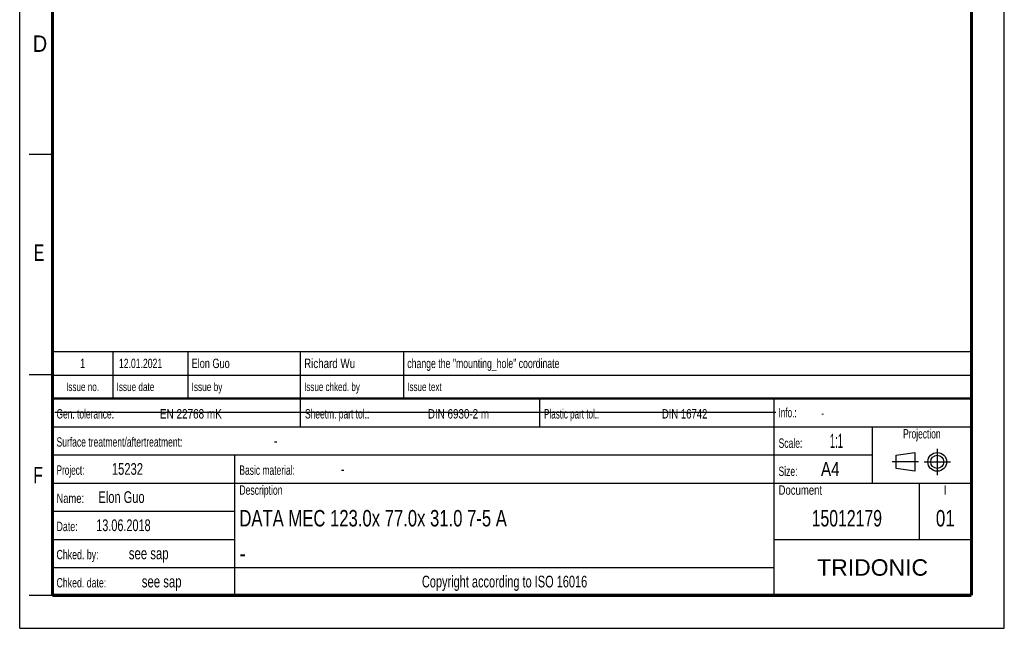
# Model space of a CAD drawing. Header units: millimetres. Extents: x 0 to 210, y 0 to 297.
# Tile 1 of 24: x 0 to 210, y 0 to 130. Entities that reach past the tile are written whole.
import ezdxf
from ezdxf.enums import TextEntityAlignment as Align

# ---------------------------------------------------------------- set-up
doc = ezdxf.new("R2010")
doc.units = ezdxf.units.MM
doc.header["$LTSCALE"] = 19.36
doc.linetypes.add('CENTER', pattern=[0.6, 0.375, -0.075, 0.075, -0.075])
doc.layers.get('0').update_dxf_attribs({"linetype": 'CONTINUOUS'})
doc.layers.add('DEFAULT_1', color=7, linetype='CENTER')
doc.layers.add('Z_NOTICE', color=7, linetype='CONTINUOUS')
doc.styles.get("Standard").update_dxf_attribs({"font": 'txt', "width": 0.7})
doc.styles.add('TEXTSTYLE_2', font='txt', dxfattribs={"width": 0.75})
doc.styles.add('TEXTSTYLE_4', font='arial.ttf')

# ---------------------------------------------------------------- blocks, each defined once
blk = doc.blocks.new('PROJEKTIONSMETHODE_BL0', base_point=(192.31, 35.47))
at = {"color": 2, "linetype": 'CONTINUOUS'}
for p, q in [((186.91, 36.87), (190.91, 37.47)), ((186.91, 34.07), (186.91, 36.87)), ((190.91, 37.47), (190.91, 33.47)), ((190.91, 33.47), (186.91, 34.07))]:
    blk.add_line(p, q, dxfattribs=at)
for radius in [2, 1.4]:
    blk.add_circle((195.71, 35.47), radius, dxfattribs=at)
at = {"layer": 'DEFAULT_1', "color": 2, "linetype": 'CENTER'}
for p, q in [((195.71, 38.27), (195.71, 32.67)), ((191.71, 35.47), (186.11, 35.47)), ((192.91, 35.47), (198.5, 35.47))]:
    blk.add_line(p, q, dxfattribs=at)

msp = doc.modelspace()

# ---------------------------------------------------------------- linework, layer by layer
at = {"color": 2, "linetype": 'CONTINUOUS'}
for p, q in [((0, 0), (0, 297)), ((210, 0), (210, 297)), ((7, 101), (2, 101)), ((6.91362, 48.96015), (6.91362, 58.96015)), ((6.91362, 58.96015), (202.91362, 58.96015)), ((19.91362, 48.96015), (19.91362, 58.96015)), ((35.91362, 48.96015), (35.91362, 58.96015)), ((59.91362, 48.96015), (59.91362, 58.96015)), ((81.91362, 48.96015), (81.91362, 58.96015)), ((202.91362, 48.96015), (202.91362, 58.96015)), ((7, 54), (2, 54)), ((6.91362, 53.96015), (202.91362, 53.96015)), ((6.91355, 6.96013), (6.91355, 48.96013)), ((6.91355, 48.96013), (202.91355, 48.96013)), ((6.91362, 48.96015), (202.91362, 48.96015)), ((59.91355, 42.96013), (59.91355, 48.96013)), ((110.91355, 42.96013), (110.91355, 48.96013)), ((160.91355, 6.96013), (160.91355, 48.96013)), ((202.91355, 6.96013), (202.91355, 48.96013)), ((6.91355, 42.96013), (202.91355, 42.96013)), ((181.91355, 30.96013), (181.91355, 42.96013)), ((6.91355, 36.96013), (181.91355, 36.96013)), ((45.91355, 6.96013), (45.91355, 36.96013)), ((6.91355, 30.96013), (202.91355, 30.96013)), ((191.91355, 18.96013), (191.91355, 30.96013)), ((6.91355, 24.96013), (45.91355, 24.96013)), ((6.91355, 18.96013), (45.91355, 18.96013)), ((160.91355, 18.96013), (202.91355, 18.96013)), ((6.91355, 12.96013), (160.91355, 12.96013)), ((7, 7), (2, 7)), ((6.91355, 6.96013), (202.91355, 6.96013)), ((0, 0), (210, 0))]:
    msp.add_line(p, q, dxfattribs=at)
at = {"color": 7, "linetype": 'CONTINUOUS'}
msp.add_line((7.46812, 46.04239), (161.26812, 46.04239), dxfattribs=at)
for points, const_width in [([(7, 7), (7, 290)], 0.7), ([(203, 7), (203, 290)], 0.7), ([(7, 49), (203, 49)], 0.5), ([(7, 7), (203, 7)], 0.7)]:
    msp.add_lwpolyline(points, dxfattribs=dict(at, const_width=const_width))

# ---------------------------------------------------------------- block references
at = {"color": 2, "linetype": 'CONTINUOUS'}
msp.add_blockref('PROJEKTIONSMETHODE_BL0', (192.30508, 35.46975), dxfattribs=at)

# ---------------------------------------------------------------- texts
at = {"color": 5, "linetype": 'CONTINUOUS', "style": 'TEXTSTYLE_2'}
for s, width, p in [('D', 0.904762, (2.80729, 122.85717)), ('E', 0.714286, (3.00245, 78.30247)), ('F', 0.714286, (2.92219, 30.89704))]:
    msp.add_text(s, height=3.5, dxfattribs=dict(at, width=width)).set_placement(p)
at = {"layer": 'Z_NOTICE', "color": 5, "linetype": 'CONTINUOUS', "style": 'TEXTSTYLE_2'}
for s, height, width, p in [('1', 2, 0.761905, (13.41362, 55.46015)), ('Issue no.', 1.8, 0.719577, (13.41362, 50.56015)), ('Projection', 2, 0.671429, (192.41355, 40.46013)), ('I', 2, 0.833333, (197.41355, 28.46013)), ('Copyright according to ISO 16016', 2.5, 0.700149, (103.41355, 8.71013))]:
    msp.add_text(s, height=height, dxfattribs=dict(at, width=width)).set_placement(p, align=Align.CENTER)
for s, height, width, p in [(' 12.01.2021', 2, 0.688312, (20.66362, 55.46015)), ('Elon Guo', 2, 0.729167, (36.66362, 55.46015)), ('Richard Wu', 2, 0.778571, (60.66362, 55.46015)), ('change the "mounting_hole" coordinate', 2, 0.695624, (82.66362, 55.46015)), ('Issue date ', 1.8, 0.725108, (20.66362, 50.56015)), ('Issue by ', 1.8, 0.732804, (36.66362, 50.56015)), ('Issue chked. by', 1.8, 0.711111, (60.66362, 50.56015)), ('Issue text ', 1.8, 0.712121, (82.66362, 50.56015)), ('Gen. tolerance:', 2, 0.669841, (7.85105, 44.71013)), ('EN 22768 mK', 2, 0.792208, (29.91057, 44.71013)), ('Sheetm. part tol.:', 2, 0.67328, (60.85105, 44.71013)), ('DIN 6930-2 m', 2, 0.78373, (87.05343, 44.71013)), ('Plastic part tol.:', 2, 0.642857, (111.85105, 44.71013)), ('DIN 16742', 2, 0.759259, (136.95819, 44.71013)), ('Info.: ', 2, 0.64966, (161.85105, 44.96013)), ('Surface treatment/aftertreatment: ', 2, 0.681373, (7.85105, 38.71013)), ('Scale:  ', 2, 0.684524, (161.85105, 38.46013)), ('1:1', 3, 0.5, (172.80343, 38.46013)), ('-', 2.5, 0.714286, (54.18438, 38.71013)), ('Project: ', 2, 0.656085, (7.85105, 32.71013)), ('15232', 2.5, 0.714286, (19.66057, 32.71013)), ('Basic material: ', 2, 0.675595, (46.85105, 32.71013)), ('-', 2.5, 0.714286, (68.47009, 32.71013)), ('Size: ', 2, 0.678571, (161.85105, 32.46013)), (' A4', 3, 0.809524, (169.9939, 32.46013)), ('Elon Guo', 2.5, 0.705357, (16.80343, 26.71013)), ('Description', 2, 0.688312, (46.85105, 28.46013)), ('Document', 2, 0.761905, (161.85105, 28.46013)), ('Name: ', 2, 0.746032, (7.85105, 26.71013)), ('13.06.2018', 2.5, 0.692857, (16.32724, 20.71013)), ('Date: ', 2, 0.706349, (7.85105, 20.71013)), ('Chked. by: ', 2, 0.701299, (7.85105, 14.71013)), ('see sap', 2.5, 0.72449, (23.27962, 14.71013)), ('Chked. date: ', 2, 0.699634, (7.85105, 8.71013)), ('see sap', 2.5, 0.72449, (26.04152, 8.71013))]:
    msp.add_text(s, height=height, dxfattribs=dict(at, width=width)).set_placement(p)
at = {"layer": 'Z_NOTICE', "color": 5, "linetype": 'CONTINUOUS', "width": 0.714286}
msp.add_text('-', height=1.8, dxfattribs=at).set_placement((170.94628, 44.96013))
at = {"layer": 'Z_NOTICE', "color": 7, "linetype": 'CONTINUOUS', "style": 'TEXTSTYLE_2'}
for s, width, p in [('DATA MEC 123.0x 77.0x 31.0 7-5 A', 0.758929, (46.85105, 21.71013)), ('-', 0.904762, (46.85105, 14.21013))]:
    msp.add_text(s, height=3.5, dxfattribs=dict(at, width=width)).set_placement(p)
for s, width, p in [('15012179', 0.720238, (176.41355, 21.71013)), ('01', 0.77381, (197.41355, 21.71013))]:
    msp.add_text(s, height=3.5, dxfattribs=dict(at, width=width)).set_placement(p, align=Align.CENTER)
at = {"layer": 'Z_NOTICE', "color": 5, "linetype": 'CONTINUOUS', "style": 'TEXTSTYLE_4'}
msp.add_text('TRIDONIC', height=3.5, dxfattribs=at).set_placement((181.91355, 11.21013), align=Align.CENTER)

doc.saveas('drawing.dxf')
